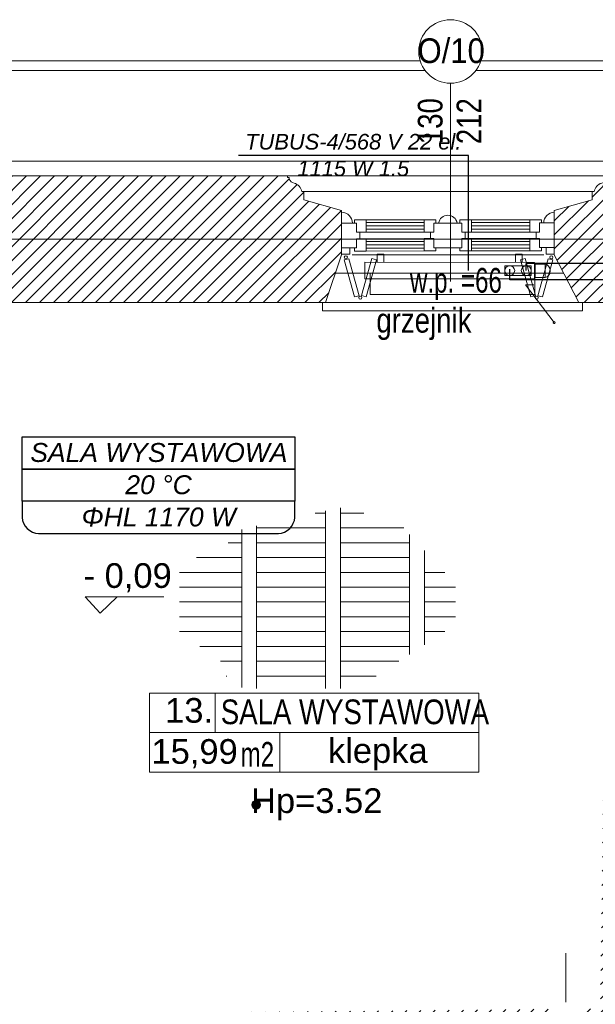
# Model space of a CAD drawing. Header units: millimetres. Extents: x -573548 to 674770, y -210017 to -47794.
# Tile 65 of 234: x 88370 to 91867, y -123069 to -117086. Entities that reach past the tile are written whole.
import ezdxf
from ezdxf.enums import TextEntityAlignment as Align
from ezdxf.lldxf.tags import DXFTag

# ---------------------------------------------------------------- set-up
doc = ezdxf.new("R2010")
doc.units = ezdxf.units.MM
for name, color, linetype, lineweight in [('A.03 RZUT PARTERU_is$0$A-OPISY-2_Nr_pióra__2', 8, 'Continuous', 9), ('A.03 RZUT PARTERU_is$0$A-OPISY-3_Nr_pióra__6', 8, 'Continuous', 9), ('A.03 RZUT PARTERU_is$0$A-WYSOKOSCI_Nr_pióra__7', 8, 'Continuous', 9), ('A.03 RZUT PARTERU_is$0$COKÓŁ_Nr_pióra__1', 8, 'Continuous', 9), ('A.03 RZUT PARTERU_is$0$detalokna_Nr_pióra__1', 8, 'Continuous', 9), ('A.03 RZUT PARTERU_is$0$detalokna_Nr_pióra__2', 8, 'Continuous', 9), ('A.03 RZUT PARTERU_is$0$detalokna_Nr_pióra__8', 8, 'Continuous', 9), ('A.03 RZUT PARTERU_is$0$Drawing & Figure_Nr_pióra__18', 8, 'Continuous', 9), ('A.03 RZUT PARTERU_is$0$Koty_Nr_pióra__1', 8, 'Continuous', 9), ('A.03 RZUT PARTERU_is$0$Koty_Nr_pióra__61', 8, 'Continuous', 9), ('A.03 RZUT PARTERU_is$0$nadproża_opis#2_Nr_pióra__7', 8, 'Continuous', 9), ('A.03 RZUT PARTERU_is$0$Nowe_A-OKNA-OPIS_Nr_pióra__59', 8, 'Continuous', 9), ('A.03 RZUT PARTERU_is$0$Nowe_A_okno_Nr_pióra__59', 8, 'Continuous', 9), ('A.03 RZUT PARTERU_is$0$Nowe_Annotation - Text_Nr_pióra__59', 8, 'Continuous', 9), ('A.03 RZUT PARTERU_is$0$Nowe_GRZEJNIK_Nr_pióra__59', 8, 'Continuous', 9), ('A.03 RZUT PARTERU_is$0$Nowe_okiennice_Nr_pióra__59', 8, 'Continuous', 9), ('A.03 RZUT PARTERU_is$0$Nowe_WIDOK_Nr_pióra__59', 8, 'Continuous', 9), ('A.03 RZUT PARTERU_is$0$opaska_Nr_pióra__1', 8, 'Continuous', 9), ('A.03 RZUT PARTERU_is$0$PARAPET_Nr_pióra__7', 8, 'Continuous', 9), ('A.03 RZUT PARTERU_is$0$POSADZKI_Nr_pióra__18', 8, 'Continuous', 9), ('A.03 RZUT PARTERU_is$0$SCIANY_KONSTR_Nr_pióra__21', 8, 'Continuous', 9), ('A.03 RZUT PARTERU_is$0$Structural - Bearing_Nr_pióra__21', 8, 'Continuous', 9), ('A.03 RZUT PARTERU_is$0$Structural - Grid', 8, 'Continuous', 9), ('A.03 RZUT PARTERU_is$0$Structural - Grid_Nr_pióra__17', 8, 'Continuous', 9), ('A.03 RZUT PARTERU_is$0$WYCIĄG_Nr_pióra__1', 8, 'Continuous', 9), ('FLUID-Powrót', 7, 'Continuous', 30), ('FLUID-Zasilanie', 7, 'Continuous', 30), ('SAN_Armatura CO na rozwinięciu', 7, 'Continuous', 13), ('SAN_Armatura CO na rzucie', 7, 'Continuous', 13), ('SAN_Grzejniki CO na rzucie', 7, 'Continuous', 13), ('SAN_Przewody powrotne CO na rzucie', 5, 'Continuous', 40), ('SAN_Przewody zasilające CO na rzucie', 1, 'Continuous', 40)]:
    doc.layers.add(name, color=color, linetype=linetype, lineweight=lineweight)
for name, color, linetype in [('SAN_Etykiety grzejników CO na rzucie', 7, 'Continuous'), ('SAN_Etykiety pomieszczeń na rzucie', 7, 'Continuous'), ('SAN_Piony CO na rzucie', 8, 'Continuous')]:
    doc.layers.add(name, color=color, linetype=linetype)
doc.styles.add('A.03 RZUT PARTERU_is$0$STYL_AUTOMATYCZNY_2', font='arial.ttf')
doc.styles.add('A.03 RZUT PARTERU_is$0$STYL_AUTOMATYCZNY_3', font='arial.ttf', dxfattribs={"width": 0.8})
doc.styles.add('A.03 RZUT PARTERU_is$0$STYL_AUTOMATYCZNY_4', font='arial.ttf', dxfattribs={"width": 0.7})
doc.styles.add('A.03 RZUT PARTERU_is$0$STYL_AUTOMATYCZNY_6', font='arial.ttf', dxfattribs={"width": 0.9})
doc.styles.add('A.03 RZUT PARTERU_is$0$STYL_AUTOMATYCZNY_8', font='arial.ttf', dxfattribs={"width": 0.8})
doc.styles.add('Etykiety grzejników CO na rzucie', font='ariali.ttf')
doc.styles.add('Etykiety pomieszczeń na rzucie', font='ariali.ttf')
tags = doc.linetypes.add('DASH', pattern=[15, 10, -5]).pattern_tags.tags
tags[6:7] = [DXFTag(74, 4), DXFTag(75, 0), DXFTag(340, '0'), DXFTag(46, 0.0), DXFTag(50, 0.0), DXFTag(44, 0.0), DXFTag(45, 0.0)]
tags[4:5] = [DXFTag(74, 4), DXFTag(75, 0), DXFTag(340, '0'), DXFTag(46, 0.0), DXFTag(50, 0.0), DXFTag(44, 0.0), DXFTag(45, 0.0)]
pattern_1 = [(45, (655149.01, 0), (-42.426407, 42.426407), [])]

# ---------------------------------------------------------------- blocks, each defined once
blk = doc.blocks.new('A.03 RZUT PARTERU_is$0$Standardowy znacznik osi_3')
at = {"layer": 'A.03 RZUT PARTERU_is$0$Structural - Grid_Nr_pióra__17'}
blk.add_line((2962.2, 0), (40906.6, 0), dxfattribs=at)
at = {"layer": 'A.03 RZUT PARTERU_is$0$Structural - Grid_Nr_pióra__17', "style": 'A.03 RZUT PARTERU_is$0$STYL_AUTOMATYCZNY_2'}
for tag, p in [('AC_MarkerText_1_0', (-250, -335)), ('AC_MarkerText_1_1', (44118.7, -335))]:
    blk.add_attdef(tag, text='', height=350, rotation=180, dxfattribs=at).set_placement(p, align=Align.TOP_CENTER)
blk = doc.blocks.new('A.03 RZUT PARTERU_is')
at = {"layer": 'A.03 RZUT PARTERU_is$0$A-WYSOKOSCI_Nr_pióra__7'}
blk.add_hatch(color=256, dxfattribs=at).paths.add_polyline_path([(745052.3, -96856.5, 1), (744998.9, -96856.5, 1)])
at = {"layer": 'A.03 RZUT PARTERU_is$0$Drawing & Figure_Nr_pióra__18'}
h = blk.add_hatch(dxfattribs=at)
h.set_pattern_fill('Common_Brick_0004', color=256, style=0, pattern_type=2)
h.set_pattern_definition(pattern_1)
h.paths.add_polyline_path([(741765, -93611.2), (741765, -93635.2), (741765, -93875.2), (741765, -94075.2), (741935.8, -94305.2), (742715, -94305.2), (742715, -94697.6), (742715, -95245.2), (743436.3, -95285.2), (743436.3, -94697.6), (743436.3, -93805.2), (745446.3, -93805.2), (745545.5, -93515.2), (745545.5, -93511.5), (745545.5, -93471.5), (745545.4, -93321.5), (745545.5, -93321.5), (745545.5, -93245.2), (745315.9, -93180.2), (745315.9, -93129.8), (745303.3, -93129.8, 0.270785), (745257.6, -93078.7), (745246.9, -93074.5, -0.334097), (745226.3, -93045.5), (745216.3, -93045.5), (745216.3, -93035.2), (742696.3, -93035.2), (742696.3, -93635.2), (742020.6, -93635.2), (741905, -93635.2), (741905, -93575.2), (741890, -93575.2), (741890, -93588.2), (741878, -93588.2, -0.371445), (741862.2, -93601.2), (741789.8, -93601.2, 0.436052), (741780, -93611.2)])
h = blk.add_hatch(dxfattribs=at)
h.set_pattern_fill('Common_Brick_0004', color=256, style=0, pattern_type=2)
h.set_pattern_definition(pattern_1)
h.paths.add_polyline_path([(746837.1, -93511), (746837.1, -93514.5), (746986.3, -93805.2), (747176.3, -93805.2), (747167.8, -94497.6), (747165.4, -94697.6), (747158.1, -95295.2), (747356.3, -95295.2), (747356.3, -94697.6), (747356.3, -94497.6), (747356.3, -93805.2), (748436.3, -93805.2), (748515.5, -93515.2), (748515.5, -93471.5), (748515.4, -93321.5), (748515.5, -93321.5), (748515.5, -93245.2), (748285.9, -93180.2), (748285.9, -93129.8), (748273.3, -93129.8, 0.270785), (748227.6, -93078.7), (748216.9, -93074.5, -0.334097), (748196.3, -93045.5), (748186.3, -93045.5), (748186.3, -93035.2), (748121.3, -93035.2), (747166.3, -93035.2), (747166.3, -93045.5), (747156.3, -93045.5, -0.334097), (747135.7, -93074.5), (747124.9, -93078.7, 0.270785), (747079.3, -93129.8), (747066.6, -93129.8), (747066.6, -93180.2), (746837.1, -93245.2), (746837.1, -93256.2), (746837.1, -93321), (746837.1, -93471)])
h = blk.add_hatch(dxfattribs=at)
h.set_pattern_fill('Common_Brick_0004', color=256, style=0, pattern_type=2)
h.set_pattern_definition(pattern_1)
h.paths.add_polyline_path([(735455.7, -98345.2), (735395.7, -98345.2), (735395.7, -98360.2), (735408.7, -98360.2), (735408.7, -98372.2, -0.371445), (735421.7, -98388.1), (735421.7, -98460.5, 0.436052), (735431.7, -98470.2), (735431.7, -98485.2), (735455.7, -98485.2), (735776.3, -98485.2), (736135, -98343.5), (736135, -98085.2), (737045, -98085.2), (737045, -97887.4), (737050.6, -97887.4), (738195, -97887.4), (738195, -98085.2), (742776.3, -98085.2), (742776.3, -98665.2), (743719.8, -98665.2), (743719.8, -98281.5), (744542.7, -98281.5), (744542.7, -98665.2), (746016.3, -98665.2), (746016.3, -98855.2), (746159.7, -98855.2), (746159.7, -98855), (746166.3, -98665.2), (747246.3, -98665.2), (747246.3, -98365.2), (747246.3, -98095.2), (747282, -97255.2), (747610.7, -97256.4), (750156.3, -97265.2), (750156.3, -98890.5), (750156.3, -99595.2), (750436.3, -99595.2), (750436.3, -99735.2), (750156.3, -99735.2), (750156.3, -100105.2), (749506.3, -100105.2), (748146.3, -100105.2), (748237.5, -100675.2), (747316.3, -100675.2), (747277.5, -100675.2), (747316.3, -100105.2), (746116.3, -100105.2), (746127, -99795.6), (745975, -99795.5), (745966.3, -100035.2), (745736.3, -100035.2), (745736.3, -100220.1), (745386.3, -100158.5), (745386.3, -100035.2), (744686.1, -100035.2), (744686.1, -100035.2), (744686.1, -100011, 0.414287), (744682.1, -100007), (744608, -100007), (744608, -100035.2), (744572.3, -100035.2), (744572.3, -100138.2), (744608, -100138.2), (744608, -100165.2), (744656.3, -100165.2), (744636.3, -100774.1), (744815.5, -100774.1), (744836.8, -100774), (744836.8, -101430.2), (744836.8, -101978.1), (744836.8, -102684), (744826.3, -102684), (744826.3, -102684.1), (743396.3, -102684.1), (743396.3, -102194.7), (743396.3, -102194.7), (743396.3, -102197.7), (743266.3, -102197.7), (743266.3, -102197.5), (742673.3, -102209.9), (742676.3, -102949.1), (743286.3, -102938.9), (743416.3, -102938.9), (743416.3, -102835.5), (744796.3, -102835.5), (744796.3, -103312.4), (744796.3, -104725.5), (744416.3, -104725.5), (744326.3, -105075.5), (744326.3, -105485.5), (744326.3, -105509.5), (744341.3, -105509.5, 0.436052), (744351, -105519.5), (744423.4, -105519.5, -0.371445), (744439.3, -105532.5), (744451.3, -105532.5), (744451.3, -105545.5), (744466.3, -105545.5), (744466.3, -105485.5), (745121.3, -105485.5), (745186.3, -105485.5), (745186.3, -105475.2), (745196.3, -105475.2, -0.334097), (745216.9, -105446.2), (745227.6, -105442, 0.270785), (745273.3, -105390.9), (745285.9, -105390.9), (745285.9, -105340.5), (745515.5, -105275.5), (745515.5, -105005.5), (745512, -104885.5), (745507.4, -104725.5), (745137.4, -104725.5), (745137.4, -103312.4), (745137.4, -101978.1), (745137.4, -101430.2), (745137.4, -100774.2), (749506.3, -100756.7), (750166.3, -100754.1), (750165.2, -101260.5), (750445.2, -101260.5), (750445.2, -101400.5), (750165.2, -101400.5), (750165.2, -101430.2), (750166.3, -103065.3), (750296.3, -103065.3), (750875.7, -103065.5), (750885.5, -101430.2), (750896.1, -99665.5), (751746.1, -99666.9), (751746.2, -98956.9), (750736.3, -98955.2), (750736.2, -98955.2), (750736.3, -98890.5), (750740.7, -96695.2), (750336.3, -96678.8), (750206.3, -96678.8), (750206.3, -97105.2), (747610.7, -97087), (747356.3, -97085.2), (747356.3, -96685.2), (747136, -96684.7), (747116.3, -98095.2), (746976.3, -98096.7), (746976.3, -98096.8), (746976.3, -98352.1), (746976.3, -98376.7), (746836.3, -98376.7), (746836.3, -98098.1), (743436.3, -98133.7), (743436.3, -96675.2), (742765, -96656.2), (742765, -97545.2), (736675, -97565.2), (736675, -96685.2), (736435, -96545.2), (736235, -96545.2), (736005, -96545.2), (735981, -96545.2), (735981, -96560.2, 0.436052), (735971, -96570), (735971, -96642.3, -0.371445), (735958, -96658.2), (735958, -96670.2), (735945, -96670.2), (735945, -96685.2), (736005, -96685.2), (736005, -96800.8), (736005, -97495.2), (735455.7, -97495.2)])
at = {"layer": 'A.03 RZUT PARTERU_is$0$A-OPISY-3_Nr_pióra__6'}
for p, q in [((744778, -96177.9), (744778, -96417.9)), ((744377.9, -96417.9), (746377.9, -96417.9)), ((745170.9, -96418), (745170.9, -96657.9))]:
    blk.add_line(p, q, dxfattribs=at)
blk.add_lwpolyline([(744377.9, -96657.9), (744377.9, -96177.9), (746377.9, -96177.9), (746377.9, -96657.9)], close=True, dxfattribs=at)
at = {"layer": 'A.03 RZUT PARTERU_is$0$A-WYSOKOSCI_Nr_pióra__7'}
blk.add_circle((745025.6, -96856.5), 26.7, dxfattribs=at)
at = {"layer": 'A.03 RZUT PARTERU_is$0$COKÓŁ_Nr_pióra__1'}
blk.add_line((742606.3, -92945.2), (756215.3, -92945.2), dxfattribs=at)
at = {"layer": 'A.03 RZUT PARTERU_is$0$detalokna_Nr_pióra__1'}
blk.add_line((745216.3, -93035.2), (747166.3, -93035.2), dxfattribs=at)
at = {"layer": 'A.03 RZUT PARTERU_is$0$detalokna_Nr_pióra__2'}
blk.add_line((745315.9, -93129.8), (747066.6, -93129.8), dxfattribs=at)
blk.add_lwpolyline([(745429.1, -93805.2), (745429.1, -93855.2), (747008.4, -93855.2), (747008.4, -93805.2)], dxfattribs=at)
at = {"layer": 'A.03 RZUT PARTERU_is$0$detalokna_Nr_pióra__8'}
for p, q in [((745608.4, -93515.2), (746774.2, -93515.2)), ((745507.9, -93625.2), (746893.9, -93625.2)), ((745446.3, -93805.2), (746986.3, -93805.2))]:
    blk.add_line(p, q, dxfattribs=at)
at = {"layer": 'A.03 RZUT PARTERU_is$0$Koty_Nr_pióra__1'}
blk.add_lwpolyline([(744465.2, -95592.6), (743987.9, -95592.6), (744079.1, -95692.2), (744181.3, -95592.6)], dxfattribs=at)
at = {"layer": 'A.03 RZUT PARTERU_is$0$nadproża_opis#2_Nr_pióra__7'}
for p, q in [((746835.7, -93926.3), (746662.3, -93697.2)), ((746662.3, -93697.2), (746712.3, -93697.2))]:
    blk.add_line(p, q, dxfattribs=at)
blk.add_lwpolyline([(746831.9, -93921.4, 1), (746839.4, -93931.3, 1)], format="xyb", close=True, dxfattribs=at)
at = {"layer": 'A.03 RZUT PARTERU_is$0$Nowe_A-OKNA-OPIS_Nr_pióra__59'}
blk.add_line((746206.7, -93676.8), (746206.7, -92471.6), dxfattribs=at)
blk.add_circle((746206.7, -92278.6), 193, dxfattribs=at)
at = {"layer": 'A.03 RZUT PARTERU_is$0$Nowe_A_okno_Nr_pióra__59'}
blk.add_lwpolyline([(746134.3, -93321.3), (746246.7, -93321.2, 0.845314)], format="xyb", close=True, dxfattribs=at)
for points in [[(745545.5, -93471.5), (745545.4, -93321.5), (745635.4, -93321.4), (745635.4, -93376.4), (745655.4, -93376.4), (745655.4, -93416.4), (745635.4, -93416.4), (745635.5, -93471.4)], [(745693.6, -93301.4), (745693.6, -93376.4), (745635.4, -93376.4), (745635.4, -93321.4), (745623.6, -93321.4), (745623.6, -93301.4)], [(746047.3, -93301.2), (746047.3, -93376.2), (746105.5, -93376.2), (746105.5, -93321.2), (746117.3, -93321.2), (746117.3, -93301.2)], [(746333.7, -93301.1), (746333.7, -93376.1), (746275.5, -93376.2), (746275.5, -93321.2), (746263.7, -93321.2), (746263.7, -93301.2)], [(746688.9, -93301), (746688.9, -93376), (746747.1, -93376), (746747.1, -93321), (746758.9, -93321), (746758.9, -93301)], [(746837.1, -93471), (746837.1, -93321), (746747.1, -93321), (746747.1, -93376), (746727.1, -93376), (746727.1, -93416), (746747.1, -93416), (746747.1, -93471)], [(745693.7, -93491.4), (745693.6, -93416.4), (745635.4, -93416.4), (745635.5, -93471.4), (745623.7, -93471.4), (745623.7, -93491.4)], [(746047.3, -93491.2), (746047.3, -93416.2), (746105.5, -93416.2), (746105.5, -93471.2), (746117.3, -93471.2), (746117.3, -93491.2)], [(746333.8, -93491.1), (746333.7, -93416.1), (746275.5, -93416.2), (746275.6, -93471.2), (746263.8, -93471.2), (746263.8, -93491.2)], [(746688.9, -93491), (746688.9, -93416), (746747.1, -93416), (746747.1, -93471), (746758.9, -93471), (746758.9, -93491)], [(745595.5, -93471.5), (745595.5, -93511.5), (745545.5, -93511.5), (745545.5, -93471.5)], [(746837.1, -93471), (746837.1, -93511), (746787.1, -93511), (746787.1, -93471)]]:
    blk.add_lwpolyline(points, close=True, dxfattribs=at)
for points in [[(746047.3, -93301.2), (745693.6, -93301.4)], [(745693.6, -93318.8), (746047.3, -93318.6)], [(745693.6, -93338.8), (746047.3, -93338.6)], [(746195.5, -93321.2), (746105.5, -93321.2), (746105.5, -93376.2), (746085.5, -93376.2), (746085.5, -93416.2), (746105.5, -93416.2), (746105.5, -93471.2), (746195.5, -93471.2), (746195.5, -93471.2)], [(746185.5, -93321.2), (746275.5, -93321.2), (746275.5, -93376.2), (746295.5, -93376.2), (746295.5, -93416.2), (746275.5, -93416.2), (746275.6, -93471.2), (746185.6, -93471.2), (746185.6, -93471.2)], [(746333.7, -93301.2), (746688.9, -93301)], [(746688.9, -93318.5), (746333.7, -93318.5)], [(746688.9, -93338.5), (746333.7, -93338.5)], [(745693.6, -93358.8), (746047.3, -93358.6)], [(745693.6, -93376.4), (746047.3, -93376.2)], [(746688.9, -93358.5), (746333.7, -93358.5)], [(746688.9, -93376), (746333.7, -93376.1)], [(745693.6, -93416.4), (746047.3, -93416.2)], [(745693.6, -93433.8), (746047.3, -93433.6)], [(745693.7, -93453.8), (746047.3, -93453.6)], [(746688.9, -93416), (746333.7, -93416.1)], [(746688.9, -93433.5), (746333.7, -93433.5)], [(746688.9, -93453.5), (746333.8, -93453.5)], [(745693.7, -93473.8), (746047.3, -93473.6)], [(746047.3, -93491.2), (745693.7, -93491.4)], [(746688.9, -93473.5), (746333.8, -93473.5)], [(746333.8, -93491.1), (746688.9, -93491)]]:
    blk.add_lwpolyline(points, dxfattribs=at)
at = {"layer": 'A.03 RZUT PARTERU_is$0$Nowe_GRZEJNIK_Nr_pióra__59'}
blk.add_lwpolyline([(745718.8, -93755.2), (746718.8, -93755.2), (746718.8, -93625.2), (745718.8, -93625.2)], close=True, dxfattribs=at)
at = {"layer": 'A.03 RZUT PARTERU_is$0$Nowe_okiennice_Nr_pióra__59'}
for points in [[(745589.1, -93538.1), (745561.3, -93545.8), (745623.4, -93770.7), (745651.2, -93763.1)], [(745728.7, -93537.4), (745756.5, -93545.1), (745694.4, -93770.1), (745666.6, -93762.4)], [(746660.5, -93537.4), (746632.7, -93545.1), (746694.8, -93770.1), (746722.6, -93762.4)], [(746800.1, -93538.1), (746827.9, -93545.8), (746765.8, -93770.7), (746738, -93763.1)]]:
    blk.add_lwpolyline(points, close=True, dxfattribs=at)
for centre in [(745570.6, -93529.7), (746818.6, -93529.7), (745658.6, -93774.7), (746730.6, -93774.7)]:
    blk.add_circle(centre, 9.4, dxfattribs=at)
at = {"layer": 'A.03 RZUT PARTERU_is$0$Nowe_WIDOK_Nr_pióra__59'}
for centre, start, end in [((745545.4, -93321.5), 359.921, 89.53553), ((746838, -93321.5), 90.46447, 180.079)]:
    blk.add_arc(centre, 65.3, start, end, dxfattribs=at)
at = {"layer": 'A.03 RZUT PARTERU_is$0$opaska_Nr_pióra__1'}
for points in [[(746022.2, -92335.2), (741996.3, -92335.2), (741996.3, -92935.2), (741267, -92935.2)], [(748976.8, -92335.2), (746391.2, -92335.2)], [(746052.9, -92395.2), (742056.3, -92395.2), (742056.3, -92995.2), (735365, -92995.2), (735365, -95790.1)], [(749007.5, -92395.2), (746360.5, -92395.2)]]:
    blk.add_lwpolyline(points, dxfattribs=at)
at = {"layer": 'A.03 RZUT PARTERU_is$0$POSADZKI_Nr_pióra__18'}
for p, q in [((745448.2, -95070.6), (745448.2, -96150.1)), ((745538.2, -95051.2), (745538.2, -96150.1)), ((745384.8, -95084.3), (745448.2, -95084.3)), ((745538.2, -95084.3), (745679.4, -95084.3)), ((744938.2, -95183.1), (744938.2, -96143.4)), ((745028.2, -95161.3), (745028.2, -96150.1)), ((745028.2, -95174.3), (745448.2, -95174.3)), ((745538.2, -95174.3), (745922.3, -95174.3)), ((745958.2, -95213.2), (745958.2, -95942.5)), ((744855.5, -95264.3), (744938.2, -95264.3)), ((745028.2, -95264.3), (745448.2, -95264.3)), ((745538.2, -95264.3), (745958.2, -95264.3)), ((746048.2, -95310.6), (746048.2, -95884.2)), ((744664.1, -95354.3), (744938.2, -95354.3)), ((745028.2, -95354.3), (745448.2, -95354.3)), ((745538.2, -95354.3), (745958.2, -95354.3)), ((744560.1, -95444.3), (744938.2, -95444.3)), ((745028.2, -95444.3), (745448.2, -95444.3)), ((745538.2, -95444.3), (745958.2, -95444.3)), ((746171.8, -95444.3), (746048.2, -95444.3)), ((744560.1, -95534.3), (744938.2, -95534.3)), ((745028.2, -95534.3), (745448.2, -95534.3)), ((745538.2, -95534.3), (745958.2, -95534.3)), ((746237.6, -95534.3), (746048.2, -95534.3)), ((744560.1, -95624.3), (744938.2, -95624.3)), ((745028.2, -95624.3), (745448.2, -95624.3)), ((745538.2, -95624.3), (745958.2, -95624.3)), ((746237.6, -95624.3), (746048.2, -95624.3)), ((744560.1, -95714.3), (744938.2, -95714.3)), ((745028.2, -95714.3), (745448.2, -95714.3)), ((745538.2, -95714.3), (745958.2, -95714.3)), ((746237.6, -95714.3), (746048.2, -95714.3)), ((744560.1, -95804.3), (744938.2, -95804.3)), ((745028.2, -95804.3), (745448.2, -95804.3)), ((745538.2, -95804.3), (745958.2, -95804.3)), ((746171.6, -95804.3), (746048.2, -95804.3)), ((744684.3, -95894.3), (744938.2, -95894.3)), ((745028.2, -95894.3), (745448.2, -95894.3)), ((745538.2, -95894.3), (745958.2, -95894.3)), ((744808.6, -95984.3), (744938.2, -95984.3)), ((745028.2, -95984.3), (745448.2, -95984.3)), ((745538.2, -95984.3), (745893.6, -95984.3)), ((744842.9, -96074.3), (744848.2, -96074.3)), ((745028.2, -96074.3), (745448.2, -96074.3)), ((745538.2, -96074.3), (745754.7, -96074.3))]:
    blk.add_line(p, q, dxfattribs=at)
at = {"layer": 'A.03 RZUT PARTERU_is$0$SCIANY_KONSTR_Nr_pióra__21'}
blk.add_line((746986.3, -93805.2), (747176.3, -93805.2), dxfattribs=at)
at = {"layer": 'A.03 RZUT PARTERU_is$0$Structural - Bearing_Nr_pióra__21'}
for p, q in [((742696.3, -93035.2), (745216.3, -93035.2)), ((745545.5, -93515.2), (745446.3, -93805.2)), ((746837.1, -93514.5), (746986.3, -93805.2)), ((745446.3, -93805.2), (743436.3, -93805.2)), ((747176.3, -93805.2), (746986.3, -93805.2))]:
    blk.add_line(p, q, dxfattribs=at)
for points in [[(745151.3, -93035.2), (745216.3, -93035.2), (745216.3, -93045.5), (745226.3, -93045.5, 0.334097), (745246.9, -93074.5), (745257.6, -93078.7, -0.270785), (745303.3, -93129.8), (745315.9, -93129.8), (745315.9, -93180.2), (745545.5, -93245.2), (745545.5, -93515.2)], [(747231.3, -93035.2), (747166.3, -93035.2), (747166.3, -93045.5), (747156.3, -93045.5, -0.334097), (747135.7, -93074.5), (747124.9, -93078.7, 0.270785), (747079.3, -93129.8), (747066.6, -93129.8), (747066.6, -93180.2), (746837.1, -93245.2), (746837.1, -93515.2)]]:
    blk.add_lwpolyline(points, format="xyb", dxfattribs=at)
at = {"layer": 'A.03 RZUT PARTERU_is$0$WYCIĄG_Nr_pióra__1'}
blk.add_lwpolyline([(746906.3, -98056), (746906.3, -97905.4), (746906.3, -97757.6)], dxfattribs=at)
at = {"layer": 'A.03 RZUT PARTERU_is$0$Structural - Grid', "zscale": 1000, "rotation": 180}
blk.add_blockref('A.03 RZUT PARTERU_is$0$Standardowy znacznik osi_3', (776835.6, -93420.2), dxfattribs=at)
at = {"layer": 'A.03 RZUT PARTERU_is$0$A-OPISY-2_Nr_pióra__2', "char_height": 150}
for s, insert, attachment_point, style in [('\\A1;{\\pql;\\fArial|b0|i0|c238|p0;\\W1.000000;13.}', (744472.9, -96360.1), 7, 'A.03 RZUT PARTERU_is$0$STYL_AUTOMATYCZNY_2'), ('\\A1;{\\pql;\\fArial|b0|i0|c238|p0;\\W0.800000;SALA WYSTAWOWA}', (744811.2, -96369), 7, 'A.03 RZUT PARTERU_is$0$STYL_AUTOMATYCZNY_3'), ('\\A1;{\\pql;\\fArial|b0|i0|c238|p0;\\W1.000000;15,99}', (744390.1, -96635.6), 7, 'A.03 RZUT PARTERU_is$0$STYL_AUTOMATYCZNY_2'), ('\\A1;{\\pqr;\\fArial|b0|i0|c238|p0;\\W0.700000;m2}', (745135.1, -96475.1), 3, 'A.03 RZUT PARTERU_is$0$STYL_AUTOMATYCZNY_4'), ('\\A1;{\\pql;\\fArial|b0|i0|c238|p0;\\W1.000000;klepka}', (745462.2, -96647.4), 7, 'A.03 RZUT PARTERU_is$0$STYL_AUTOMATYCZNY_2')]:
    blk.add_mtext(s, dxfattribs=dict(at, insert=insert, attachment_point=attachment_point, style=style))
at = {"layer": 'A.03 RZUT PARTERU_is$0$A-WYSOKOSCI_Nr_pióra__7', "insert": (745393.9, -96854.1), "char_height": 150, "attachment_point": 5, "style": 'A.03 RZUT PARTERU_is$0$STYL_AUTOMATYCZNY_2'}
blk.add_mtext('\\A1;{\\pqc;\\fArial|b0|i0|c238|p0;\\W1.000000;Hp=3.52}', dxfattribs=at)
at = {"layer": 'A.03 RZUT PARTERU_is$0$Koty_Nr_pióra__61', "insert": (743977.7, -95566.6), "char_height": 150, "attachment_point": 7, "style": 'A.03 RZUT PARTERU_is$0$STYL_AUTOMATYCZNY_2'}
blk.add_mtext('\\A1;{\\pql;\\fArial|b0|i0|c238|p0;\\W1.000000;- 0,09}', dxfattribs=at)
at = {"layer": 'A.03 RZUT PARTERU_is$0$Nowe_A-OKNA-OPIS_Nr_pióra__59', "insert": (746210.7, -92275.1), "char_height": 150, "attachment_point": 5, "style": 'A.03 RZUT PARTERU_is$0$STYL_AUTOMATYCZNY_6'}
blk.add_mtext('\\A1;{\\pqc;\\fArial|b0|i0|c238|p0;\\W0.900000;O/10}', dxfattribs=at)
at = {"layer": 'A.03 RZUT PARTERU_is$0$Nowe_A-OKNA-OPIS_Nr_pióra__59', "char_height": 150, "attachment_point": 5, "rotation": 90, "style": 'A.03 RZUT PARTERU_is$0$STYL_AUTOMATYCZNY_3'}
for s, insert in [('\\A1;{\\pqc;\\fArial|b0|i0|c238|p0;\\W0.800000;130}', (746084.2, -92702.3)), ('\\A1;{\\pqc;\\fArial|b0|i0|c238|p0;\\W0.800000;212}', (746318.6, -92702.3))]:
    blk.add_mtext(s, dxfattribs=dict(at, insert=insert))
at = {"layer": 'A.03 RZUT PARTERU_is$0$Nowe_Annotation - Text_Nr_pióra__59', "insert": (745756.3, -94032.8), "char_height": 150, "attachment_point": 7, "style": 'A.03 RZUT PARTERU_is$0$STYL_AUTOMATYCZNY_8'}
blk.add_mtext('\\A1;{\\pql;\\fArial|b0|i0|c238|p0;\\W0.800000;grzejnik }', dxfattribs=at)
at = {"layer": 'A.03 RZUT PARTERU_is$0$PARAPET_Nr_pióra__7', "insert": (745960.3, -93789.6), "char_height": 150, "attachment_point": 7, "style": 'A.03 RZUT PARTERU_is$0$STYL_AUTOMATYCZNY_4'}
blk.add_mtext('\\A1;{\\pql;\\fArial|b0|i0|c238|p0;\\W0.700000;w.p. =66}', dxfattribs=at)
blk = doc.blocks.new('CZLVK_P_55_5_105_5_10')
at = {"layer": 'SAN_Grzejniki CO na rzucie'}
for points in [[(-440, -50), (-440, 0), (-400, 0), (-400, -50)], [(400, -50), (400, 0), (440, 0), (440, -50)], [(-515, -150), (515, -150), (515, -50), (-515, -50), (-515, -150)]]:
    blk.add_lwpolyline(points, dxfattribs=at)
blk = doc.blocks.new('VERTPIPECOSUPPLY_P')
at = {"layer": 'SAN_Przewody zasilające CO na rzucie', "lineweight": 13}
blk.add_circle((0, 0), 30, dxfattribs=at)
blk = doc.blocks.new('VERTPIPECORETURN_P')
at = {"layer": 'SAN_Przewody powrotne CO na rzucie', "lineweight": 13}
blk.add_circle((0, 0), 30, dxfattribs=at)
blk = doc.blocks.new('ZTGRZVK_P')
at = {"layer": 'SAN_Armatura CO na rozwinięciu'}
blk.add_lwpolyline([(50, 40), (110, 40), (110, -40), (50, -40), (50, 40)], dxfattribs=at)
blk.add_ellipse((110, 0), major_axis=(0, 40), ratio=0.75, start_param=3.141593, end_param=6.283185, dxfattribs=at)
blk = doc.blocks.new('ZAWGVK_P')
at = {"layer": 'SAN_Armatura CO na rzucie'}
blk.add_lwpolyline([(-80, 30), (80, 30), (80, -30), (-80, -30), (-80, 30)], dxfattribs=at)

msp = doc.modelspace()

# ---------------------------------------------------------------- linework, layer by layer
at = {"layer": 'FLUID-Powrót', "color": 142, "linetype": 'DASH', "ltscale": 10}
for points in [[(93611.7, -118566.4), (91447, -118566.4)], [(91447, -118610.6), (91447, -118566.4)]]:
    msp.add_lwpolyline(points, dxfattribs=at)
at = {"layer": 'FLUID-Zasilanie', "color": 11, "linetype": 'Continuous'}
for points in [[(91346.8, -118666.4), (91346.8, -118601.4)], [(93709.2, -118666.4), (91346.8, -118666.4)]]:
    msp.add_lwpolyline(points, dxfattribs=at)
at = {"layer": 'SAN_Etykiety grzejników CO na rzucie'}
for p, q in [((91097, -117910.6), (89700, -117910.6)), ((91097, -118610.6), (91097, -117910.6))]:
    msp.add_line(p, q, dxfattribs=at)
at = {"layer": 'SAN_Etykiety pomieszczeń na rzucie'}
for points in [[(88385.7, -119816.2), (88385.7, -119620.2), (90040.7, -119620.2), (90040.7, -119816.2), (88385.7, -119816.2)], [(88385.7, -120012.2), (88385.7, -119816.2), (90040.7, -119816.2), (90040.7, -120012.2), (88385.7, -120012.2)]]:
    msp.add_lwpolyline(points, dxfattribs=at)
msp.add_open_spline([(88385.7, -120012.2), (88385.7, -120021.2), (88385.7, -120101.2), (88385.7, -120110.2), (88385.7, -120110.2), (88385.7, -120159.2), (88434.7, -120208.2), (88483.7, -120208.2), (88483.7, -120208.2), (88492.7, -120208.2), (89933.7, -120208.2), (89942.7, -120208.2), (89942.7, -120208.2), (89991.7, -120208.2), (90040.7, -120159.2), (90040.7, -120110.2), (90040.7, -120110.2), (90040.7, -120101.2), (90040.7, -120021.2), (90040.7, -120012.2)], degree=3, knots=[0, 0, 0, 0, 0.05, 0.05, 0.05, 0.050001, 0.1, 0.1, 0.1, 0.100001, 0.15, 0.15, 0.15, 0.150001, 0.2, 0.2, 0.2, 0.200001, 1, 1, 1, 1], dxfattribs=at)

# ---------------------------------------------------------------- block references
at = {"color": 150}
msp.add_blockref('A.03 RZUT PARTERU_is', (-655219.6, -25000), dxfattribs=at)
at = {"layer": 'SAN_Armatura CO na rzucie', "rotation": 359.9077363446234}
for name, p in [('ZAWGVK_P', (91397, -118610.6)), ('ZTGRZVK_P', (91452, -118611.6))]:
    msp.add_blockref(name, p, dxfattribs=at)
at = {"layer": 'SAN_Grzejniki CO na rzucie', "rotation": 359.9077363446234}
msp.add_blockref('CZLVK_P_55_5_105_5_10', (90982, -118510.6), dxfattribs=at)
at = {"layer": 'SAN_Piony CO na rzucie'}
for name, p in [('VERTPIPECOSUPPLY_P', (91347, -118610.6)), ('VERTPIPECORETURN_P', (91447, -118610.6))]:
    msp.add_blockref(name, p, dxfattribs=at)

# ---------------------------------------------------------------- texts
at = {"layer": 'SAN_Etykiety grzejników CO na rzucie', "style": 'Etykiety grzejników CO na rzucie'}
for s, p in [('TUBUS-4/568 V 22 el.', (89740, -117874.6)), ('1115 W 1.5', (90057, -118036.6))]:
    msp.add_text(s, height=95, dxfattribs=at).set_placement(p)
at = {"layer": 'SAN_Etykiety pomieszczeń na rzucie', "style": 'Etykiety pomieszczeń na rzucie'}
for s, p in [('SALA WYSTAWOWA', (88434.7, -119773.2)), ('20 °C', (89011.7, -119969.2)), ('ΦHL 1170 W', (88745.7, -120165.2))]:
    msp.add_text(s, height=115, dxfattribs=at).set_placement(p)

doc.saveas('drawing.dxf')
